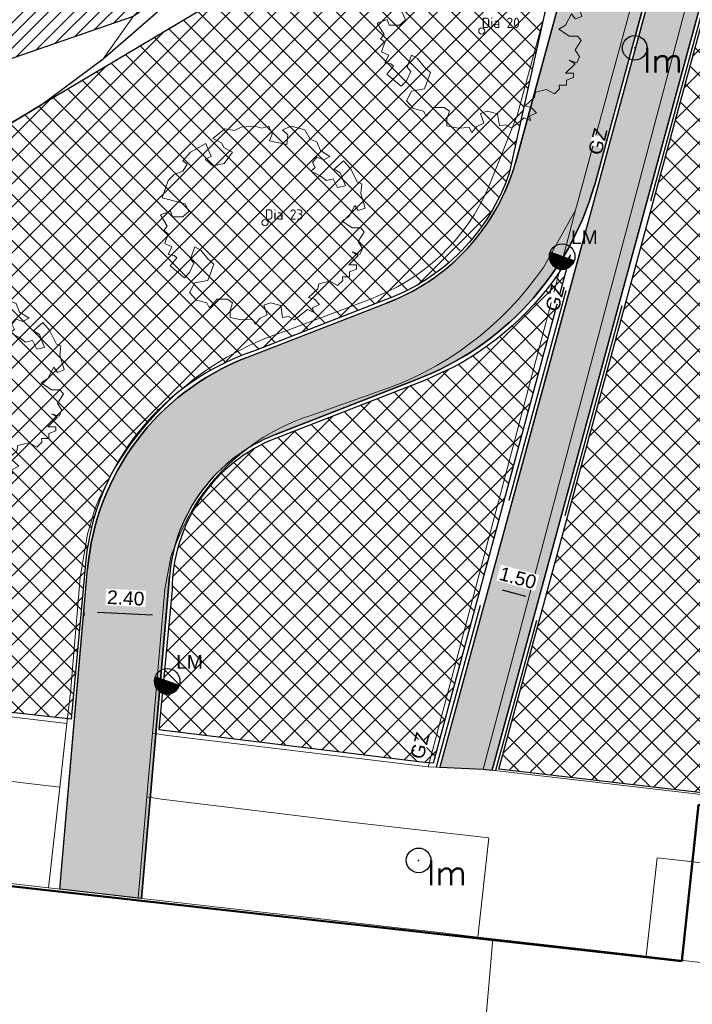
# Model space of a CAD drawing. Header units: metres. Extents: x 252743 to 254903, y 592696 to 593766.
# Tile 3 of 174: x 253637 to 253656, y 592881 to 592910. Entities that reach past the tile are written whole.
import ezdxf
from ezdxf.enums import TextEntityAlignment as Align

# ---------------------------------------------------------------- set-up
doc = ezdxf.new("R2010")
doc.units = ezdxf.units.M
doc.linetypes.add('DASHED', pattern=[19.049999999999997, 12.7, -6.35])
for name, color, linetype, lineweight in [('132034000_dwg', 8, 'Continuous', 5), ('ALGEMEEN WERKGRENS', 10, 'FENCELINE1', 50), ('B-BH-OG-TERREIN_OEVER-G', 250, 'Continuous', 18), ('B-BH-OG-WATER_MEER-G', 250, 'Continuous', 18), ('B-BH-VH-GESLOTENVERHARDING-G', 250, 'Continuous', 18), ('B-BH-VH-OPENVERHARDING-G', 250, 'Continuous', 18), ('B-WE-GR-BOOM-S2', 8, 'Continuous', 9), ('B-WE-GR-BOOM_STAMDIAMETER-T', 7, 'Continuous', 25)]:
    doc.layers.add(name, color=color, linetype=linetype, lineweight=lineweight)
for name, color, linetype in [('B-IN-LICHTMAST', 7, 'Continuous'), ('B-WATER-BOVENINSTEEK', 8, 'Continuous'), ('B-WATER-TE-BAGGEREN-WATERGANG', 140, 'Continuous'), ('N-GR-ARC-GROENVOORZIENING-N', 82, 'Continuous'), ('N-IN-TEKST 200', 7, 'Continuous'), ('N-WATER-TALUD', 7, 'Continuous'), ('N-WB-ARC-ASFALT', 8, 'Continuous'), ('N-WB-ARC-BETONTEGEL 30X30', 8, 'Continuous'), ('N-WB-BAND GAZONBAND 10x20', 7, 'DASHED'), ('N-WB-BAND TEKST 200', 7, 'Continuous'), ('N-WB-KANTVERHARDING', 2, 'Continuous'), ('N-WB-MAATVOERING-VERHARDINGEN', 7, 'Continuous')]:
    doc.layers.add(name, color=color, linetype=linetype)
doc.layers.add('N-WB-ARC-ASFALT ROOD', color=7, linetype='Continuous', true_color=0xff6666)
doc.layers.get('0').freeze()
doc.styles.add('N_STANDARD 200', font='arial.ttf', dxfattribs={"height": 0.4})
doc.styles.add('NLCS-ISO', font='txt')
doc.styles.get("Standard").update_dxf_attribs({"font": 'simplex.shx'})
doc.linetypes.add('FENCELINE1', pattern='A,6.35,-2.54,[133,ltypeshp.shx,S=2.54,R=0,X=-2.54,Y=0],-2.54,25.4', length=36.83)
doc.dimstyles.new('N_DIMENSION 200', dxfattribs={"dimtxt": 0.4, "dimasz": 0.4, "dimexe": 0.125, "dimexo": 0.125, "dimgap": 0.25, "dimtad": 1, "dimzin": 3, "dimdsep": 46, "dimtxsty": 'N_STANDARD 200', "dimcen": 0, "dimazin": 3, "dimtfac": 1, "dimtix": 1, "dimtmove": 2, "dimatfit": 3, "dimfxl": 0.125, "dimfxlon": 1, "dimtfill": 1, "dimtolj": 1, "dimtzin": 0, "dimarcsym": 0})
pattern_1 = [(45, (0, 0), (-0.3367596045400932, 0.3367596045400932), []), (135, (0, 0), (-0.3367596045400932, -0.3367596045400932), [])]

# ---------------------------------------------------------------- blocks, each defined once
blk = doc.blocks.new('B_LICHTMAST')
blk.add_circle((0, 0), 0.9000000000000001)
blk.add_point((0, 0))
blk.add_text('lm', height=1.8).set_placement((0.6, 0), align=Align.TOP_LEFT)
blk = doc.blocks.new('132034000_dwg_GWW-CAD Bgt tekening 12A-1381416-Plot dakaanzicht')
at = {"layer": 'B-BH-OG-TERREIN_OEVER-G', "color": 253, "lineweight": 9, "flags": 128}
blk.add_lwpolyline([(253593989.0811732, 592902377.1412332), (253595447, 592902173.0000001), (253599025, 592901643.0000001), (253602228, 592901460.0000001), (253605520, 592901739.0000001), (253610516, 592902418), (253615887, 592903182), (253622386, 592904548.0000001), (253627325, 592905689.0000001), (253633104, 592907375.0000001), (253639923, 592909723.0000001), (253639047, 592908486.0000001), (253637224, 592907134.0000001), (253634761, 592905658), (253632491, 592904486.0000001), (253629108, 592902803.0000001), (253619538, 592901094.0000001), (253615313, 592900823.0000002), (253615107, 592900775.0000001), (253610887, 592900162.0000001), (253607267, 592899602.0000001), (253601484, 592899527.0000001), (253593989.0811732, 592900451.6271414)], dxfattribs=at)
at = {"layer": 'B-BH-OG-WATER_MEER-G', "color": 253, "lineweight": 9, "flags": 128}
blk.add_lwpolyline([(253639923, 592909723.0000001), (253633104, 592907375.0000001), (253627325, 592905689.0000001), (253622386, 592904548.0000001), (253615887, 592903182), (253610516, 592902418), (253605520, 592901739.0000001), (253602228, 592901460.0000001), (253599025, 592901643.0000001), (253595447, 592902173.0000001), (253593989.0811732, 592902377.1412332)], dxfattribs=at)
at = {"layer": 'B-BH-VH-GESLOTENVERHARDING-G', "color": 253, "lineweight": 9, "flags": 128}
blk.add_lwpolyline([(253710229, 592875884), (253722363, 592874481), (253726394, 592874015), (253737753, 592872654), (253737548, 592871023), (253734676, 592871356), (253734297, 592868078), (253737137, 592867749), (253736965, 592866375), (253731688, 592867072), (253729936, 592867303), (253729531, 592867366), (253657389, 592875820), (253654207, 592876106), (253651817, 592876370), (253651361, 592876389), (253649893, 592876587), (253650426, 592882791), (253652597, 592882542), (253654909, 592882277), (253659600, 592881739), (253701581, 592876885), (253704362, 592876563), (253706653, 592876298)], close=True, dxfattribs=at)
at = {"layer": 'B-BH-VH-OPENVERHARDING-G', "color": 253, "lineweight": 9, "flags": 128}
for points in [[(253664917, 592948405), (253652846, 592904071.0000001), (253651905, 592902397.0000001), (253651678, 592902080.0000001), (253651437, 592901774.0000001), (253651185, 592901477.0000001), (253650920, 592901191.0000001), (253650643, 592900916.0000001), (253650356, 592900652.0000001), (253650058, 592900401.0000001), (253649750, 592900162.0000001), (253649433, 592899935.0000001), (253649106, 592899723.0000001), (253648771, 592899523), (253648428, 592899338.0000001), (253648078, 592899166.0000001), (253647721, 592899010), (253647358, 592898868.0000001), (253647028, 592898754.0000001), (253645168, 592898094), (253644868, 592897992.0000001), (253644573, 592897874.0000001), (253644285, 592897742.0000001), (253644004, 592897596.0000001), (253643731, 592897436.0000001), (253643466, 592897262), (253643210, 592897074.0000001), (253642964, 592896875), (253642728, 592896663.0000001), (253642504, 592896439.0000001), (253642291, 592896205.0000001), (253642090, 592895959.0000001), (253641901, 592895705.0000001), (253641726, 592895440.0000001), (253641563.9999999, 592895168.0000001), (253641417, 592894887.0000001), (253641283, 592894600.0000001), (253641167, 592894312.0000001), (253641030, 592893980), (253640846, 592892998.0000001), (253640483, 592888791.0000001), (253640323, 592886934.0000001), (253640068, 592883980.0000001), (253638057, 592884211.0000001), (253637445, 592884281.0000001), (253637776, 592887221.0000001), (253637984, 592889078.0000001), (253638086, 592889984.0000001), (253638368, 592893338.0000001), (253638583, 592894607), (253638812, 592895362), (253638911, 592895596.0000001), (253639072, 592895940.0000001), (253639247, 592896278.0000001), (253639436, 592896608), (253639639, 592896929.0000001), (253639855, 592897242), (253640084, 592897545.0000001), (253640326, 592897839.0000001), (253640579, 592898122.0000001), (253640845, 592898394), (253641122, 592898655.0000001), (253641409, 592898904.0000001), (253641707, 592899141.0000001), (253642014, 592899364.0000001), (253642330, 592899575.0000001), (253642655, 592899772), (253642988, 592899956), (253643329, 592900125), (253643676, 592900280.0000001), (253644030, 592900420.0000001), (253644389, 592900545.0000001), (253646855, 592901475.0000001), (253647082, 592901564.0000001), (253647366, 592901690.0000001), (253647642, 592901831.0000001), (253647911, 592901986), (253648172, 592902155), (253648424, 592902337.0000001), (253648666, 592902531), (253648897, 592902738.0000001), (253649118, 592902956.0000001), (253649327, 592903186.0000001), (253649524, 592903426), (253649708, 592903676), (253649880, 592903934), (253650037, 592904202), (253650181, 592904477), (253650310, 592904759), (253651137, 592906840.0000002), (253662703, 592949324)], [(253656120, 592910192), (253650151, 592887741), (253648543, 592887815), (253652353, 592902209), (253652846, 592904071), (253664917, 592948405)], [(253593989.0811732, 592894313.2504827), (253597735, 592893882.0000001), (253613235, 592892032.0000001), (253637984, 592889078.0000001), (253637776, 592887221.0000001), (253593989.0811732, 592892388.1159223)], [(253706653, 592876298), (253704362, 592876563), (253701581, 592876885), (253701779, 592879785), (253659152, 592884719), (253655235, 592885152), (253654909, 592882277), (253652597, 592882542), (253650426, 592882791), (253649992, 592882841), (253650317, 592885739), (253646274, 592886196), (253640744, 592886871), (253640323, 592886934), (253640483, 592888791), (253640935, 592888726), (253648543, 592887815), (253650151, 592887741), (253705715, 592881284)], [(253627685, 592885402), (253637445, 592884281), (253638057, 592884211), (253640068, 592883980), (253640441, 592883937), (253645224, 592883388), (253647308, 592883149), (253647819, 592883091), (253648882, 592882969), (253649992, 592882841), (253650426, 592882791), (253649893, 592876587)]]:
    blk.add_lwpolyline(points, dxfattribs=at)
blk = doc.blocks.new('132034000_dwg-1357416-Plot dakaanzicht')
blk.add_blockref('132034000_dwg_GWW-CAD Bgt tekening 12A-1381416-Plot dakaanzicht', (0, 0))
blk = doc.blocks.new('SGR-BOOM_06_ST')
at = {"linetype": 'Continuous', "flags": 128}
blk.add_lwpolyline([(2.697926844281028, 3.519936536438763), (2.530031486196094, 3.938911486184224), (2.197017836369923, 4.064448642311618), (1.94450365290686, 4.524361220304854), (1.273022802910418, 4.692183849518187), (0.8554126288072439, 4.524288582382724), (1.107912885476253, 4.273186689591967), (1.064270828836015, 3.811889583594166), (0.2276521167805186, 3.979701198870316), (0.3518243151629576, 4.315444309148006), (0.1839317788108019, 4.692111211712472), (-0.1504327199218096, 4.608837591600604), (-0.4861730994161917, 4.692066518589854), (-1.154910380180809, 4.649713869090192), (-1.490634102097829, 4.483188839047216), (-1.95193375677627, 4.56504461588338), (-2.538756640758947, 4.105076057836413), (-2.119756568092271, 3.896293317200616), (-1.994180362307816, 3.643818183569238), (-1.575180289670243, 3.435035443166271), (-1.994130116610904, 2.890461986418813), (-2.538667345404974, 2.766231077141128), (-2.915367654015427, 3.099211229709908), (-2.619546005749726, 3.216664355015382), (-2.873110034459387, 3.855299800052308), (-3.627802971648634, 3.434898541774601), (-4.004453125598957, 3.015887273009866), (-3.794266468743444, 2.84803387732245), (-4.004419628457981, 2.513649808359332), (-4.424759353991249, 2.345754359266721), (-4.716801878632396, 2.05367287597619), (-5.01017267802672, 1.214316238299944), (-3.88011881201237, 0.9209648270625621), (-3.712226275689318, 0.5442979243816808), (-4.004271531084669, 0.2931597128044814), (-4.506508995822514, 0.2931262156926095), (-4.602327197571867, 0.5555981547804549), (-5.093368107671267, 0.3763383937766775), (-4.757596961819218, -0.1681847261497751), (-4.925450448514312, -0.3770066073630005), (-4.716628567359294, -0.544860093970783), (-4.88446521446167, -1.006165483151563), (-4.532341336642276, -1.182198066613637), (-4.716561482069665, -1.550699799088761), (-4.424496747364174, -1.591623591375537), (-4.292786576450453, -1.70719043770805), (-4.61907625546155, -2.106831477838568), (-3.920821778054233, -2.682045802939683), (-3.668355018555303, -2.430910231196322), (-3.459575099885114, -1.969602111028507), (-3.627456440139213, -1.760802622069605), (-3.418684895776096, -1.173935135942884), (-3.123882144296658, -1.341782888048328), (-2.788119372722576, -1.760746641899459), (-2.496040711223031, -2.010481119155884), (-2.788049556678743, -2.807529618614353), (-3.418567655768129, -2.931766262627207), (-3.668290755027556, -3.394441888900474), (-3.332530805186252, -3.771097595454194), (-2.831649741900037, -3.896623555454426), (-2.768861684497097, -4.022178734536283), (-2.70607362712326, -4.147733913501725), (-2.328058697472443, -3.728722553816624), (-1.825821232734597, -3.728689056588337), (-1.574691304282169, -3.89653972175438), (-1.698860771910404, -4.27322610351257), (-1.6988383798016, -4.608960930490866), (-1.154284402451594, -4.735848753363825), (-0.6097418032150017, -4.692139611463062), (-0.4855303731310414, -4.944614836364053), (-0.2330665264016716, -4.64980644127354), (0.1012924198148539, -4.483281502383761), (-0.05880460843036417, -4.006538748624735), (0.2691206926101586, -3.89641674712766), (0.7727313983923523, -4.023307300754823), (0.8560217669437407, -4.608790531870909), (1.149445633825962, -4.565098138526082), (1.441519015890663, -4.735675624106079), (2.070647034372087, -4.232031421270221), (2.365446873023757, -4.356206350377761), (2.321760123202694, -4.14739857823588), (2.657483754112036, -3.979508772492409), (2.406348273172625, -3.728406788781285), (2.112915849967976, -3.643810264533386), (2.574182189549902, -3.226158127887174), (2.615108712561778, -2.975036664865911), (3.159645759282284, -2.848076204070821), (3.537702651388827, -3.058226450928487), (3.787439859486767, -2.807091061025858), (3.770391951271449, -2.632754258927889), (4.123163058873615, -2.632730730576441), (4.123146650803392, -2.386717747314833), (4.458873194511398, -2.262500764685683), (4.458859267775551, -2.05369007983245), (4.082181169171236, -2.05371520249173), (4.543444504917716, -1.591025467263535), (4.250006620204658, -1.424542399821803), (4.626693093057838, -1.550076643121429), (4.752232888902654, -1.256641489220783), (4.54339981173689, -0.9209205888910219), (4.835431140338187, -0.4609716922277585), (4.667549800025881, -0.2521722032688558), (4.249928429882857, -0.2522000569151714), (3.746303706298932, 0.08486595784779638), (4.082024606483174, 0.2936990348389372), (4.375415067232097, 0.8382641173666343), (4.543299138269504, 0.5885213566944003), (4.876296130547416, 0.7127381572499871), (4.667437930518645, 1.425137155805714), (4.711079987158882, 1.886434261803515), (4.499534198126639, 1.969671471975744), (4.163754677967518, 2.639753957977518), (3.828442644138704, 3.012677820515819), (3.373874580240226, 2.603955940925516), (3.662895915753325, 2.430909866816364), (3.914056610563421, 1.801765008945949), (3.537384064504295, 1.718488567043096), (3.327180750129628, 2.136095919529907), (2.991451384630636, 2.054186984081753), (2.657064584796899, 2.305283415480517), (2.238064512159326, 2.514066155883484), (2.446864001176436, 2.681947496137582), (2.321287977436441, 2.931693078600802), (2.530081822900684, 3.184190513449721), (2.865825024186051, 3.05865353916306), (3.159240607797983, 3.226540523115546)], close=True, dxfattribs=at)
blk.add_circle((0, 0), 0.15)
at = {"layer": 'B-WE-GR-BOOM_STAMDIAMETER-T', "style": 'NLCS-ISO'}
blk.add_attdef('STAMDIAMETER', text='', height=0.3, dxfattribs=at).set_placement((0, 0), align=Align.BOTTOM_LEFT)
blk = doc.blocks.new('*D1217')
at = {"layer": 'Defpoints', "color": 0, "transparency": 16777216}
for p in [(253638.4816105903, 592892.3508003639), (253640.8798599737, 592892.2261958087), (253640.8799802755, 592892.2285560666)]:
    blk.add_point(p, dxfattribs=at)
at = {"layer": 'N-WB-MAATVOERING-VERHARDINGEN', "color": 0, "lineweight": -2, "transparency": 16777216}
for p, q in [((253638.4814902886, 592892.348440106), (253638.47512733, 592892.2236021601)), ((253638.8809717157, 592892.3280786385), (253640.4803785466, 592892.2465572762)), ((253640.8798599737, 592892.2261958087), (253640.8734970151, 592892.1013578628))]:
    blk.add_line(p, q, dxfattribs=at)
at = {"layer": 'N-WB-MAATVOERING-VERHARDINGEN', "color": 0, "transparency": 16777216}
for points in [[(253638.8843652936, 592892.3946588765), (253638.8775781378, 592892.2614984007), (253638.4814902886, 592892.348440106)], [(253640.4837721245, 592892.3131375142), (253640.4769849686, 592892.1799770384), (253640.8798599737, 592892.2261958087)]]:
    blk.add_solid(points, dxfattribs=at)
at = {"layer": 'N-WB-MAATVOERING-VERHARDINGEN', "color": 0, "transparency": 16777216, "insert": (253639.7037970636, 592892.7409582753), "char_height": 0.4, "attachment_point": 5, "rotation": 357.0821735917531, "style": 'N_STANDARD 200', "bg_fill": 3, "box_fill_scale": 1.1, "bg_fill_color": 256, "bg_fill_true_color": 13158600, "bg_fill_transparency": 0}
blk.add_mtext('\\A1;2.40', dxfattribs=at)
blk = doc.blocks.new('*D1218')
at = {"layer": 'Defpoints', "color": 0, "transparency": 16777216}
for p in [(253650.3172053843, 592893.0883114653), (253651.7662294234, 592892.6938865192), (253651.7663020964, 592892.694153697)]:
    blk.add_point(p, dxfattribs=at)
at = {"layer": 'N-WB-MAATVOERING-VERHARDINGEN', "color": 0, "lineweight": -2, "transparency": 16777216}
for p, q in [((253650.3171327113, 592893.0880442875), (253650.2843244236, 592892.9674266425)), ((253650.703109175, 592892.9830577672), (253651.3802529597, 592892.7988730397)), ((253651.7662294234, 592892.6938865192), (253651.7334211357, 592892.5732688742))]:
    blk.add_line(p, q, dxfattribs=at)
at = {"layer": 'N-WB-MAATVOERING-VERHARDINGEN', "color": 0, "transparency": 16777216}
for points in [[(253650.7206069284, 592893.0473871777), (253650.6856114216, 592892.9187283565), (253650.3171327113, 592893.0880442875)], [(253651.3977507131, 592892.8632024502), (253651.3627552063, 592892.734543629), (253651.7662294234, 592892.6938865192)]]:
    blk.add_solid(points, dxfattribs=at)
at = {"layer": 'N-WB-MAATVOERING-VERHARDINGEN', "color": 0, "transparency": 16777216, "insert": (253651.160900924, 592893.3292698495), "char_height": 0.4, "attachment_point": 5, "rotation": 344.7835458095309, "style": 'N_STANDARD 200', "bg_fill": 3, "box_fill_scale": 1.1, "bg_fill_color": 256, "bg_fill_true_color": 13158600, "bg_fill_transparency": 0}
blk.add_mtext('\\A1;1.50', dxfattribs=at)
blk = doc.blocks.new('LICHTMAST-BLOCK')
h = blk.add_hatch()
h.set_pattern_fill('ANSI31', color=256, scale=0.005000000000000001)
h.set_pattern_definition([(45, (1.86005877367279e-10, -2.955857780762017e-12), (-0.01122532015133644, 0.01122532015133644), [])])
edge = h.paths.add_edge_path()
edge.add_line((0.3510195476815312, -0.1268117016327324), (-0.3510195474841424, 0.126811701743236))
edge.add_arc((-5.240252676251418e-15, -2.635669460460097e-14), 0.3732237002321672, 160.1368957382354, 245.7021214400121)
edge.add_arc((1.011077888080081e-10, 1.989453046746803e-11), 0.3732237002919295, 245.702121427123, 340.136895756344)
blk.add_lwpolyline([(0.3510195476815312, -0.1268117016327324), (-0.3510195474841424, 0.126811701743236, 0.3917206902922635), (-0.1535743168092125, -0.3401629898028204, 0.4370699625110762)], format="xyb", close=True)
blk.add_circle((1.86005877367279e-10, -2.955857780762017e-12), 0.3732237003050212)
at = {"layer": 'N-IN-TEKST 200', "style": 'N_STANDARD 200'}
blk.add_attdef('LICHTMAST', (0.2621579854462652, 0.3640731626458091), '', height=0.4, dxfattribs=at)

msp = doc.modelspace()

# ---------------------------------------------------------------- hatches: boundary and pattern name
at = {"layer": 'B-WATER-TE-BAGGEREN-WATERGANG'}
h = msp.add_hatch(dxfattribs=at)
h.set_pattern_fill('ANSI31', color=256, scale=0.08299999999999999)
h.set_pattern_definition([(45, (0, 0), (-0.1863403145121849, 0.1863403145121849), [])])
h.paths.add_polyline_path([(253567.865, 592907.246), (253568.443, 592907.36), (253579.8140653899, 592905.8967466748), (253593.427317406, 592904.1501057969), (253599.8213212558, 592903.3118619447), (253600.4729999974, 592903.2260000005), (253601.8, 592902.991), (253603.474, 592902.929), (253606.072, 592903.181), (253616.961, 592905.3430000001), (253619.822, 592906.317), (253622.742, 592907.983), (253626.5020000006, 592910.3390000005), (253628.7010000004, 592912.2660000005), (253629.5999999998, 592913.6779999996), (253630.181, 592914.947), (253629.6939999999, 592916.045), (253628.3364075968, 592919.3755166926), (253628.353, 592921.5340000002), (253628.619, 592923.611), (253632.3340000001, 592940.5740000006), (253633.3647766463, 592943.0836469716), (253634.6859999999, 592945.4739999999), (253637.8970000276, 592947.9770000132), (253641.828, 592949.813), (253646.997, 592950.754), (253649.5133419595, 592951.1473662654), (253650.983, 592951.172), (253651.6745173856, 592951.025314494), (253652.8835181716, 592950.0424209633), (253653.3729999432, 592949.173000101), (253653.368, 592947.297), (253646.8250000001, 592920.6140000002), (253645.9830000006, 592919.1730000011), (253644.6410000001, 592914.0100000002), (253643.8000000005, 592912.7710000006), (253642.6129999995, 592911.5909999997), (253639.9229999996, 592909.7229999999), (253633.1039999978, 592907.3749999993), (253627.6555099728, 592905.7854249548), (253622.3860000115, 592904.5480000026), (253615.8681586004, 592903.1793198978), (253602.2280000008, 592901.4600000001), (253599.0250000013, 592901.6429999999), (253589.236847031, 592903.0425602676), (253584.713, 592903.676), (253577.1208930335, 592904.512745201), (253569.6253835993, 592905.3388441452), (253567.773, 592905.543), (253567.457, 592905.746), (253567.285, 592906.382), (253567.315, 592906.728)])
at = {"layer": 'N-GR-ARC-GROENVOORZIENING-N'}
h = msp.add_hatch(dxfattribs=at)
h.set_pattern_fill('ANSI37', color=256, scale=0.15)
h.set_pattern_definition(pattern_1)
edge = h.paths.add_edge_path(flags=16)
edge.add_arc((253688.6698402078, 592784.8656937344), 174.2347316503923, 102.9304769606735, 105.25854692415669, ccw=False)
edge.add_arc((253650.8464449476, 592948.1681098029), 6.617455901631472, 1.5252866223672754, 100.13854102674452, ccw=False)
edge.add_line((253657.4615561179, 592948.3442540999), (253657.328911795, 592946.6391904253))
edge.add_line((253657.328911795, 592946.6391904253), (253651.4989787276, 592923.8406896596))
edge.add_arc((253631.4254984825, 592927.3930515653), 20.38538408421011, 303.48306557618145, 349.96438851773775, ccw=False)
edge.add_line((253642.6719211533, 592910.3906440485), (253637.223999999, 592907.1339999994))
edge.add_line((253637.223999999, 592907.1339999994), (253634.7609999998, 592905.6579999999))
edge.add_line((253634.7609999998, 592905.6579999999), (253629.1079999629, 592902.8029999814))
edge.add_line((253629.1079999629, 592902.8029999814), (253619.5380000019, 592901.0940000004))
edge.add_line((253619.5380000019, 592901.0940000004), (253607.267000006, 592899.6020000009))
edge.add_line((253607.267000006, 592899.6020000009), (253601.4839999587, 592899.5270000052))
edge.add_line((253601.4839999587, 592899.5270000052), (253590.8585648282, 592900.8378301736))
edge.add_line((253590.8585648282, 592900.8378301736), (253577.7541256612, 592902.454488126))
edge.add_line((253577.7541256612, 592902.454488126), (253567.6124749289, 592903.7521695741))
edge.add_arc((253568.9993954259, 592906.8181113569), 3.365047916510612, 98.9760628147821, 245.659734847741, ccw=False)
edge.add_arc((253475.9104541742, 592150.8357836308), 764.9274037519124, 81.6488871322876, 83.04959971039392, ccw=False)
edge.add_arc((253600.2276280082, 592989.8688168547), 83.27251561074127, 260.8653323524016, 280.5804538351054)
edge.add_arc((253611.6611895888, 592922.35444776), 14.85181616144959, 285.050621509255, 334.5956114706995)
edge.add_arc((253613.4278320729, 592922.5804567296), 13.38757452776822, 330.4746965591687, 372.894413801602)
edge.add_arc((253659.4134931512, 592927.8635593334), 33.01558556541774, 148.8830366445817, 183.9870336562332, ccw=False)
edge.add_arc((253648.9425040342, 592931.5698085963), 22.24875944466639, 105.98479150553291, 143.1091290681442, ccw=False)
edge = h.paths.add_edge_path()
edge.add_line((253627.4600391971, 592951.913796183), (253645.7713144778, 592956.531983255))
edge.add_line((253645.7713144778, 592956.531983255), (253653.4987677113, 592957.1479468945))
edge.add_line((253653.4987677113, 592957.1479468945), (253661.8082002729, 592954.9218046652))
edge.add_line((253661.8082002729, 592954.9218046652), (253662.2109392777, 592953.5636054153))
edge.add_line((253662.2109392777, 592953.5636054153), (253662.7253929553, 592951.7298562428))
edge.add_arc((253658.7534774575, 592950.2296084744), 4.245804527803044, -17.117870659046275, 20.692248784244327, ccw=False)
edge.add_line((253662.81119818, 592948.9799050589), (253659.2939569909, 592937.182658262))
edge.add_line((253659.2939569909, 592937.182658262), (253652.3563909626, 592911.6997294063))
edge.add_line((253652.3563909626, 592911.6997294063), (253650.9025068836, 592905.1476285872))
edge.add_arc((253645.2562484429, 592907.0540951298), 5.959433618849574, 289.91974605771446, 341.3426788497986, ccw=False)
edge.add_line((253647.2866488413, 592901.4512098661), (253643.4665744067, 592899.962378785))
edge.add_arc((253645.7708756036, 592893.0572087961), 7.279503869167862, 108.4541975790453, 173.7583834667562)
edge.add_line((253638.5345227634, 592893.8486468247), (253638.1076484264, 592889.2040589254))
edge.add_line((253638.1076484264, 592889.2040589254), (253632.8795842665, 592889.7879625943))
edge.add_line((253632.8795842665, 592889.7879625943), (253559.9522374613, 592898.1769253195))
edge.add_line((253559.9522374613, 592898.1769253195), (253564.0780318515, 592914.2688563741))
edge.add_line((253564.0780318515, 592914.2688563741), (253595.8439932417, 592909.4385415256))
edge.add_line((253595.8439932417, 592909.4385415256), (253611.583921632, 592910.1209197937))
edge.add_line((253611.583921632, 592910.1209197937), (253618.4216554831, 592913.5475677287))
edge.add_line((253618.4216554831, 592913.5475677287), (253627.5328885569, 592951.9876965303))
h = msp.add_hatch(dxfattribs=at)
h.set_pattern_fill('ANSI37', color=256, scale=0.15)
h.set_pattern_definition(pattern_1)
h.paths.add_polyline_path([(253650.6083680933, 592887.7455394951), (253656.6573052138, 592909.9620903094), (253683.073032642, 592902.8195165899), (253696.6188581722, 592899.1388803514), (253709.4838713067, 592895.789223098), (253705.677694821, 592881.33867165)])
edge = h.paths.add_edge_path(flags=16)
edge.add_line((253667.8395167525, 592902.6620779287), (253662.7193629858, 592903.5900909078))
edge.add_arc((253662.6465717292, 592899.0594928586), 4.53118276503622, 89.07953145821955, 244.9356486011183)
edge.add_line((253660.727, 592894.955), (253665.5072226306, 592893.937216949))
edge.add_line((253665.5072226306, 592893.937216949), (253682.5410547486, 592890.7491303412))
edge.add_line((253682.5410547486, 592890.7491303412), (253698.4850730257, 592888.2871528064))
edge.add_arc((253699.8208030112, 592892.421495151), 4.344762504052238, 252.0953092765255, 433.8837791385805)
edge.add_line((253701.026851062, 592896.5955111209), (253684.441004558, 592899.4308488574))
edge.add_line((253684.441004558, 592899.4308488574), (253667.8395167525, 592902.6620779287))
h = msp.add_hatch(dxfattribs=at)
h.set_pattern_fill('ANSI37', color=256, scale=0.15)
h.set_pattern_definition(pattern_1)
edge = h.paths.add_edge_path()
edge.add_line((253648.3446245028, 592887.9540641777), (253648.6986726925, 592887.9257804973))
edge.add_line((253648.6986726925, 592887.9257804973), (253652.6959543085, 592902.769859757))
edge.add_arc((253645.1043320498, 592907.2377717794), 8.808800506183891, 298.18014310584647, 329.5218303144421, ccw=False)
edge.add_line((253649.2642467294, 592899.4731033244), (253648.434513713, 592899.0982944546))
edge.add_line((253648.434513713, 592899.0982944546), (253643.907005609, 592897.3360965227))
edge.add_arc((253645.868357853, 592892.9422425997), 4.811741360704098, 114.0552869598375, 179.5525473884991)
edge.add_line((253641.0567632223, 592892.9798196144), (253640.6723536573, 592888.9027824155))
edge.add_line((253640.6723536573, 592888.9027824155), (253648.3446245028, 592887.9540641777))
at = {"layer": 'N-WB-ARC-ASFALT ROOD'}
h = msp.add_hatch(color=256, dxfattribs=at)
h.dxf.hatch_style = 1
edge = h.paths.add_edge_path()
edge.add_line((253681.795198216, 593060.7059606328), (253684.1282167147, 593060.142150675))
edge.add_line((253684.1282167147, 593060.142150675), (253682.5989554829, 593054.1359466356))
edge.add_line((253682.5989554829, 593054.1359466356), (253682.1889293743, 593052.5565142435))
edge.add_line((253682.1889293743, 593052.5565142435), (253680.6620729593, 593047.0858704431))
edge.add_line((253680.6620729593, 593047.0858704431), (253679.1054187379, 593041.5084627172))
edge.add_line((253679.1054187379, 593041.5084627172), (253678.549143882, 593039.5153600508))
edge.add_line((253678.549143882, 593039.5153600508), (253677.9928690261, 593037.5222573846))
edge.add_line((253677.9928690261, 593037.5222573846), (253676.8855549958, 593033.5548112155))
edge.add_line((253676.8855549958, 593033.5548112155), (253674.8652522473, 593026.2635190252))
edge.add_line((253674.8652522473, 593026.2635190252), (253672.5949240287, 593018.0106704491))
edge.add_line((253672.5949240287, 593018.0106704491), (253669.1808892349, 593004.990021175))
edge.add_line((253669.1808892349, 593004.990021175), (253667.7481913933, 592999.5260569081))
edge.add_line((253667.7481913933, 592999.5260569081), (253666.2847002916, 592994.0059281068))
edge.add_line((253666.2847002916, 592994.0059281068), (253664.0826329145, 592985.5608251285))
edge.add_line((253664.0826329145, 592985.5608251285), (253663.1593980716, 592982.0452766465))
edge.add_line((253663.1593980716, 592982.0452766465), (253662.2369665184, 592978.516837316))
edge.add_line((253662.2369665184, 592978.516837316), (253660.006828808, 592969.9547469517))
edge.add_arc((253666.0676338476, 592968.4498053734), 6.244854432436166, 166.0550773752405, 177.3909185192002)
edge.add_arc((253671.3733736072, 592968.3499073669), 11.5505111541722, 178.0939806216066, 204.17029611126)
edge.add_line((253660.8354667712, 592963.6205493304), (253661.3879641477, 592962.4570251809))
edge.add_line((253661.3879641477, 592962.4570251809), (253661.9203218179, 592961.4069519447))
edge.add_line((253661.9203218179, 592961.4069519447), (253662.3882558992, 592960.3836082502))
edge.add_line((253662.3882558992, 592960.3836082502), (253663.0665735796, 592958.6907580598))
edge.add_line((253663.0665735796, 592958.6907580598), (253663.7417722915, 592956.9366841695))
edge.add_line((253663.7417722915, 592956.9366841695), (253664.4567925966, 592954.6718779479))
edge.add_line((253664.4567925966, 592954.6718779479), (253665.1018604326, 592952.5979883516))
edge.add_arc((253657.4625816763, 592950.2228209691), 8.000000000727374, -15.185234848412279, 17.271260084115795, ccw=False)
edge.add_line((253665.1832539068, 592948.1272970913), (253663.8743140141, 592943.3046863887))
edge.add_line((253663.8743140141, 592943.3046863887), (253662.2023406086, 592937.1479015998))
edge.add_line((253662.2023406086, 592937.1479015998), (253660.5501915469, 592931.0761358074))
edge.add_line((253660.5501915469, 592931.0761358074), (253657.2588915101, 592918.9803731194))
edge.add_line((253657.2588915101, 592918.9803731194), (253654.956477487, 592910.5188371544))
edge.add_line((253654.956477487, 592910.5188371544), (253653.3995344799, 592904.7976819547))
edge.add_arc((253645.1249373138, 592907.1613335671), 8.605568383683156, 290.78435530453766, 344.05792668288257, ccw=False)
edge.add_line((253648.1786378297, 592899.1157931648), (253644.0813659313, 592897.5188260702))
edge.add_arc((253645.8607225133, 592892.9533151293), 4.89999999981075, 111.2927906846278, 175.0684615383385)
edge.add_line((253640.9788616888, 592893.3745453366), (253640.167268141, 592883.9685562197))
edge.add_line((253640.167268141, 592883.9685562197), (253637.7819840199, 592884.2424560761))
edge.add_line((253637.7819840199, 592884.2424560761), (253638.1915143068, 592888.9887203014))
edge.add_line((253638.1915143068, 592888.9887203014), (253638.4442218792, 592891.9174827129))
edge.add_line((253638.4442218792, 592891.9174827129), (253638.5877461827, 592893.5808621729))
edge.add_arc((253645.8607225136, 592892.9533151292), 7.300000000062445, 111.2927906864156, 175.0684615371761, ccw=False)
edge.add_line((253643.20984434, 592899.7549946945), (253647.4177918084, 592901.3949949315))
edge.add_arc((253645.1253727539, 592907.1610918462), 6.205083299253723, 291.6812147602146, 344.0589684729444)
edge.add_line((253651.0918387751, 592905.4568788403), (253652.6889135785, 592911.326242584))
edge.add_line((253652.6889135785, 592911.326242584), (253654.5364483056, 592918.1160644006))
edge.add_line((253654.5364483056, 592918.1160644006), (253656.4453742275, 592925.1315032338))
edge.add_line((253656.4453742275, 592925.1315032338), (253659.3110641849, 592935.6631180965))
edge.add_line((253659.3110641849, 592935.6631180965), (253661.5581123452, 592943.933343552))
edge.add_line((253661.5581123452, 592943.933343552), (253662.8670522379, 592948.7559542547))
edge.add_arc((253657.4582230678, 592950.2233490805), 5.604344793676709, 344.8212266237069, 377.9019312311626)
edge.add_line((253662.7912281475, 592951.9460612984), (253661.8304349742, 592955.0193743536))
edge.add_arc((253611.1297324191, 592938.4890565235), 53.32740990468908, 18.05789785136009, 23.07416480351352)
edge.add_line((253660.1908595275, 592959.3892587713), (253659.9351419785, 592959.9796275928))
edge.add_arc((253868.7138842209, 593063.3533541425), 232.9692910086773, 205.8811838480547, 206.3416364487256, ccw=False)
edge.add_arc((253671.5954013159, 592968.3678242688), 14.1718472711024, 178.2170799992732, 208.2464669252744, ccw=False)
edge.add_arc((253666.0513985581, 592968.4530680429), 8.628317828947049, 166.063415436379, 177.6374467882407, ccw=False)
edge.add_line((253657.677073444, 592970.5311795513), (253658.7306129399, 592974.5766835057))
edge.add_line((253658.7306129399, 592974.5766835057), (253659.6422416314, 592978.076667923))
edge.add_line((253659.6422416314, 592978.076667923), (253660.8501072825, 592982.7005672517))
edge.add_line((253660.8501072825, 592982.7005672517), (253663.3876386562, 592992.4074131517))
edge.add_line((253663.3876386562, 592992.4074131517), (253664.8461752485, 592997.9454542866))
edge.add_line((253664.8461752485, 592997.9454542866), (253665.6668127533, 593001.0448688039))
edge.add_line((253665.6668127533, 593001.0448688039), (253666.7235345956, 593005.0800491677))
edge.add_line((253666.7235345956, 593005.0800491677), (253668.8186469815, 593013.0706142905))
edge.add_line((253668.8186469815, 593013.0706142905), (253670.2820787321, 593018.6524817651))
edge.add_line((253670.2820787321, 593018.6524817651), (253671.9966548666, 593024.896403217))
edge.add_line((253671.9966548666, 593024.896403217), (253674.297867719, 593033.2109778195))
edge.add_line((253674.297867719, 593033.2109778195), (253678.7619207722, 593049.2054380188))
edge.add_line((253678.7619207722, 593049.2054380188), (253680.3137236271, 593054.8874395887))
edge.add_line((253680.3137236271, 593054.8874395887), (253681.795198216, 593060.7059606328))
at = {"layer": 'N-WB-ARC-BETONTEGEL 30X30'}
h = msp.add_hatch(dxfattribs=at)
h.set_pattern_fill('AR-B88', color=256, scale=0.002, angle=255.05, style=0)
h.set_pattern_definition([(255.05, (0, 0), (0.3926438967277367, -0.1048414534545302), []), (345.05, (0, 0), (0.4450646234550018, 0.0914804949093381), [0.4064, -0.4064])])
edge = h.paths.add_edge_path()
edge.add_line((253665.1973514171, 592952.6276779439), (253665.1973514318, 592952.6276778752))
edge.add_line((253665.1973514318, 592952.6276778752), (253665.1973514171, 592952.6276779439))
edge.add_arc((253657.4625816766, 592950.222820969), 8.100000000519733, -15.185234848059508, 17.27126008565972, ccw=False)
edge.add_line((253665.2797623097, 592948.1011030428), (253663.970822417, 592943.2784923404))
edge.add_line((253663.970822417, 592943.2784923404), (253662.3119490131, 592937.1698509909))
edge.add_line((253662.3119490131, 592937.1698509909), (253660.6544268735, 592931.0783387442))
edge.add_line((253660.6544268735, 592931.0783387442), (253658.9935585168, 592924.9745289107))
edge.add_line((253658.9935585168, 592924.9745289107), (253657.3532448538, 592918.9462590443))
edge.add_line((253657.3532448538, 592918.9462590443), (253655.0203434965, 592910.3726799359))
edge.add_line((253655.0203434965, 592910.3726799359), (253653.281828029, 592903.9835114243))
edge.add_line((253653.281828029, 592903.9835114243), (253652.7019906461, 592901.852567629))
edge.add_line((253652.7019906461, 592901.852567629), (253648.8781221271, 592887.7995777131))
edge.add_line((253648.8781221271, 592887.7995777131), (253650.151, 592887.741))
edge.add_line((253650.151, 592887.741), (253650.4108198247, 592887.7108067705))
edge.add_line((253650.4108198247, 592887.7108067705), (253658.7832785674, 592918.4916346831))
edge.add_line((253658.7832785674, 592918.4916346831), (253665.3989835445, 592942.8138657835))
edge.add_line((253665.3989835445, 592942.8138657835), (253668.683181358, 592954.9140451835))
edge.add_line((253668.683181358, 592954.9140451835), (253665.8820723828, 592955.4776760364))
edge.add_line((253665.8820723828, 592955.4776760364), (253665.1973514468, 592952.6276778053))

# ---------------------------------------------------------------- linework, layer by layer
at = {"layer": 'ALGEMEEN WERKGRENS', "ltscale": 0.3}
msp.add_lwpolyline([(253983.948, 592985.9839999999), (253988.3556754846, 592968.3210774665, 0.1289465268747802), (253974.2677038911, 592955.2513071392), (253970.4203707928, 592946.8602480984, -0.0837852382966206), (253948.4487089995, 592913.7152736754, -0.09025934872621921), (253907.2532639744, 592881.5882848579, -0.1560295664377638), (253824.2295635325, 592866.9065797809), (253796.7617162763, 592870.0570945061), (253704.005946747, 592881.265993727), (253656.434998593, 592886.7029763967), (253655.9515545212, 592882.1394631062), (253632.2405569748, 592884.7764323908), (253632.8421086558, 592889.3994335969), (253559.1310829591, 592897.4088580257), (253563.3458551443, 592914.7948538), (253595.547573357, 592909.7371527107), (253609.7425976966, 592910.3525542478), (253615.993630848, 592914.9373029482), (253624.6652026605, 592952.4976242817), (253653.9359214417, 592964.3409799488), (253680.3966956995, 593069.4514968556), (253685.7321312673, 593068.0886558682)], format="xyb", dxfattribs=at)
at = {"layer": 'B-WATER-BOVENINSTEEK'}
msp.add_lwpolyline([(253634.6859999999, 592945.4739999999), (253637.8970000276, 592947.9770000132), (253641.828, 592949.813), (253646.997, 592950.754), (253649.5133419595, 592951.1473662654), (253650.983, 592951.172), (253651.6745173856, 592951.025314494), (253652.8835181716, 592950.0424209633), (253653.3729999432, 592949.173000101), (253653.368, 592947.297), (253646.8250000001, 592920.6140000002), (253645.9830000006, 592919.1730000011), (253644.6410000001, 592914.0100000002), (253643.8000000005, 592912.7710000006), (253642.6129999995, 592911.5909999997), (253639.9229999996, 592909.7229999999), (253633.1039999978, 592907.3749999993)], dxfattribs=at)
msp.add_lwpolyline([(253634.7610000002, 592905.6580000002), (253637.2239999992, 592907.1339999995), (253639.0469999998, 592908.4859999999), (253642.6129999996, 592911.5909999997), (253643.8000000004, 592912.7710000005), (253644.6410000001, 592914.0100000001), (253646.9710000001, 592921.1910000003), (253653.457, 592948.22, 0.4617478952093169), (253650.247, 592951.1595000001), (253649.511, 592951.147), (253644.2549960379, 592950.3249991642), (253641.828, 592949.813), (253637.8969999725, 592947.9769999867), (253636.3372554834, 592946.8151694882)], format="xyb", dxfattribs=at)
at = {"layer": 'N-GR-ARC-GROENVOORZIENING-N'}
msp.add_lwpolyline([(253627.4600391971, 592951.913796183), (253645.7713144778, 592956.531983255), (253653.4987677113, 592957.1479468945), (253661.8082002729, 592954.9218046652), (253662.2109392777, 592953.5636054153), (253662.7253929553, 592951.7298562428, -0.1664910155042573), (253662.81119818, 592948.9799050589), (253659.2939569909, 592937.182658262), (253652.3563909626, 592911.6997294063), (253650.9025068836, 592905.1476285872, -0.228217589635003), (253647.2866488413, 592901.4512098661), (253643.4665744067, 592899.962378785, 0.2929139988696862), (253638.5345227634, 592893.8486468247), (253638.1076484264, 592889.2040589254), (253632.8795842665, 592889.7879625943), (253559.9522374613, 592898.1769253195), (253564.0780318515, 592914.2688563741), (253595.8439932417, 592909.4385415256), (253611.583921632, 592910.1209197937), (253618.4216554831, 592913.5475677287), (253627.5328885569, 592951.9876965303)], format="xyb", dxfattribs=at)
msp.add_lwpolyline([(253650.6083680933, 592887.7455394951), (253656.6573052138, 592909.9620903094), (253683.073032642, 592902.8195165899), (253696.6188581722, 592899.1388803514), (253709.4838713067, 592895.789223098), (253705.677694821, 592881.33867165)], close=True, dxfattribs=at)
msp.add_lwpolyline([(253648.3446245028, 592887.9540641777), (253648.6986726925, 592887.9257804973), (253652.6959543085, 592902.769859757, -0.1376128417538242), (253649.2642467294, 592899.4731033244), (253648.434513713, 592899.0982944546), (253643.907005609, 592897.3360965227, 0.2938289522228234), (253641.0567632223, 592892.9798196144), (253640.6723536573, 592888.9027824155)], format="xyb", close=True, dxfattribs=at)
at = {"layer": 'N-WATER-TALUD'}
msp.add_lwpolyline([(253642.8155919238, 592952.9583159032, -0.0101584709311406), (253649.6815812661, 592954.6822340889, -0.4589617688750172), (253657.4615561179, 592948.3442540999), (253657.328911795, 592946.6391904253), (253651.4989787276, 592923.8406896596, -0.2056403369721), (253642.6719211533, 592910.3906440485), (253637.223999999, 592907.1339999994), (253634.7609999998, 592905.6579999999), (253629.1079999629, 592902.8029999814), (253619.5380000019, 592901.0940000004), (253607.267000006, 592899.6020000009), (253601.4839999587, 592899.5270000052), (253590.8585648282, 592900.8378301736), (253577.7541256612, 592902.454488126), (253567.6124749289, 592903.7521695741, -0.7445877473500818), (253568.4743745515, 592910.1419495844, -0.006111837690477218), (253587.0076592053, 592907.6523691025, 0.08623626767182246), (253615.5177956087, 592908.0120967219, 0.219612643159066), (253625.07687131, 592915.9829544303, 0.1872339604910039), (253626.4778115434, 592925.5679619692, -0.154379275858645), (253631.1483842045, 592944.9255787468, -0.1634173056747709)], format="xyb", close=True, dxfattribs=at)
at = {"layer": 'N-WB-ARC-ASFALT'}
msp.add_lwpolyline([(253654.956477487, 592910.5188371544), (253653.3995344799, 592904.7976819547, -0.2367289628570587), (253648.1786378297, 592899.1157931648), (253644.0813659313, 592897.5188260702, 0.2856863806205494), (253640.9788616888, 592893.3745453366), (253640.167268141, 592883.9685562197), (253640.167268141, 592883.9685562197), (253640.167268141, 592883.9685562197), (253637.7819840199, 592884.2424560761), (253638.1915143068, 592888.9887203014), (253638.4442218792, 592891.9174827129), (253638.5877461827, 592893.5808621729, -0.2856863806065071), (253643.20984434, 592899.7549946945), (253647.4177918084, 592901.3949949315, 0.232604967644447), (253651.0918387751, 592905.4568788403), (253652.6889135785, 592911.326242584)], format="xyb", dxfattribs=at)
at = {"layer": 'N-WB-ARC-BETONTEGEL 30X30'}
msp.add_lwpolyline([(253665.1973514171, 592952.6276779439), (253665.1973514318, 592952.6276778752), (253665.1973514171, 592952.6276779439, -0.1425725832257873), (253665.2797623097, 592948.1011030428), (253663.970822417, 592943.2784923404), (253662.3119490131, 592937.1698509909), (253660.6544268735, 592931.0783387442), (253658.9935585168, 592924.9745289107), (253657.3532448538, 592918.9462590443), (253655.0203434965, 592910.3726799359), (253653.281828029, 592903.9835114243), (253652.7019906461, 592901.852567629), (253648.8781221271, 592887.7995777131), (253650.151, 592887.741), (253650.4108198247, 592887.7108067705), (253658.7832785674, 592918.4916346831), (253665.3989835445, 592942.8138657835), (253668.683181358, 592954.9140451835), (253665.8820723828, 592955.4776760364), (253665.1973514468, 592952.6276778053)], format="xyb", dxfattribs=at)
at = {"layer": 'N-WB-BAND GAZONBAND 10x20', "ltscale": 0.5}
msp.add_lwpolyline([(253664.3538936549, 592955.0036826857), (253665.1018604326, 592952.5979883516, -0.142572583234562), (253665.1832539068, 592948.1272970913), (253662.5653741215, 592938.4820756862), (253648.7757679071, 592887.8042880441)], format="xyb", dxfattribs=at)
msp.add_lwpolyline([(253668.8077006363, 592954.9910533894), (253668.8077006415, 592954.9910533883), (253667.9130301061, 592951.6947617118), (253664.2060169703, 592938.0367768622), (253650.5090362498, 592887.6993932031)], dxfattribs=at)
at = {"layer": 'N-WB-KANTVERHARDING'}
for p, q in [((253643.20984434, 592899.7549946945), (253647.4177918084, 592901.3949949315)), ((253644.0813659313, 592897.5188260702), (253648.1786378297, 592899.1157931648)), ((253637.7819840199, 592884.2424560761), (253638.5877461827, 592893.5808621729)), ((253640.167268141, 592883.9685562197), (253640.9788616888, 592893.3745453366))]:
    msp.add_line(p, q, dxfattribs=at)
for points in [[(253664.4493846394, 592955.033372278), (253665.1973514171, 592952.6276779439, -0.142572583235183), (253665.2797623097, 592948.1011030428), (253662.6618825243, 592938.4558816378), (253648.8781221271, 592887.7995777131)], [(253662.0621100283, 592954.291132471), (253662.810076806, 592951.8854381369, -0.1425725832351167), (253662.8670522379, 592948.7559542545), (253660.2491724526, 592939.1107328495), (253651.0918387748, 592905.4568788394)], [(253647.3269937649, 592901.3596074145, 0.2367289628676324), (253651.0918387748, 592905.4568788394)], [(253648.1786378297, 592899.1157931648, 0.2367289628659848), (253653.3995344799, 592904.7976819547, 0.2367289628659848)]]:
    msp.add_lwpolyline(points, format="xyb", dxfattribs=at)
msp.add_lwpolyline([(253668.7094447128, 592955.0108089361), (253667.8165217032, 592951.7209557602), (253664.1095085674, 592938.0629709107), (253650.4125446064, 592887.7256489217)], dxfattribs=at)
for radius in [7.3, 4.9]:
    msp.add_arc((253645.8607225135, 592892.9533151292), radius, 111.2927906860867, 175.0684615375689, dxfattribs=at)

# ---------------------------------------------------------------- block references
at = {"layer": '132034000_dwg', "color": 253, "lineweight": 9, "xscale": 0.001, "yscale": 0.001, "zscale": 0.001}
msp.add_blockref('132034000_dwg-1357416-Plot dakaanzicht', (0, 0), dxfattribs=at)
at = {"layer": 'B-IN-LICHTMAST', "xscale": 0.4, "yscale": 0.4, "zscale": 0.4}
for p in [(253654.5749081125, 592908.8093040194, -0.56556), (253648.2611952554, 592885.0781348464, -0.44784)]:
    msp.add_blockref('B_LICHTMAST', p, dxfattribs=at)
at = {"layer": 'B-WE-GR-BOOM-S2'}
ref = msp.add_blockref('SGR-BOOM_06_ST', (253650.106052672, 592909.3024887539, -0.6584099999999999), dxfattribs=dict(at, xscale=0.6, yscale=0.6, zscale=0.6))
ref.add_attrib('STAMDIAMETER', 'Dia 20', dxfattribs={"layer": 'B-WE-GR-BOOM_STAMDIAMETER-T', "height": 0.3, "style": 'NLCS-ISO'}).set_placement((253650.106052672, 592909.3024887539, -0.6584099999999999), align=Align.BOTTOM_LEFT)
ref = msp.add_blockref('SGR-BOOM_06_ST', (253643.7717025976, 592903.70406874, -0.69462), dxfattribs=dict(at, xscale=0.6, yscale=0.6, zscale=0.6))
ref.add_attrib('STAMDIAMETER', 'Dia 23', dxfattribs={"layer": 'B-WE-GR-BOOM_STAMDIAMETER-T', "height": 0.3, "style": 'NLCS-ISO'}).set_placement((253643.7717025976, 592903.70406874, -0.69462), align=Align.BOTTOM_LEFT)
ref = msp.add_blockref('SGR-BOOM_06_ST', (253634.9814318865, 592898.9788649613, -0.58301), dxfattribs=dict(at, xscale=0.6, yscale=0.6, zscale=0.6))
ref.add_attrib('STAMDIAMETER', 'Dia 16', dxfattribs={"layer": 'B-WE-GR-BOOM_STAMDIAMETER-T', "height": 0.3, "style": 'NLCS-ISO'}).set_placement((253634.9814318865, 592898.9788649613, -0.58301), align=Align.BOTTOM_LEFT)
at = {"layer": 'N-IN-TEKST 200'}
for p in [(253652.4545351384, 592902.7160097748), (253640.9153088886, 592890.3110826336)]:
    msp.add_blockref('LICHTMAST-BLOCK', p, dxfattribs=at).add_auto_attribs({'LICHTMAST': 'LM'})

# ---------------------------------------------------------------- next in the draw order: texts
at = {"layer": 'N-WB-BAND TEKST 200', "char_height": 0.4, "width": 0.3142646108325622, "attachment_point": 8, "rotation": 75.50015578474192, "style": 'N_STANDARD 200', "bg_fill": 3, "box_fill_scale": 1, "bg_fill_color": 256, "bg_fill_transparency": 0}
for insert in [(253653.6944490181, 592906.0269563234), (253652.4452358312, 592901.4580362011), (253648.4956010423, 592888.3813484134)]:
    msp.add_mtext('GZ', dxfattribs=dict(at, insert=insert))

# ---------------------------------------------------------------- next in the draw order: dimensions: what is measured, and where the dimension line sits
at = {"layer": 'N-WB-MAATVOERING-VERHARDINGEN'}
for p1, p2, distance, picture, middle in [((253650.3172053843, 592893.0883114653), (253651.7663020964, 592892.694153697), -0.00027688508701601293, '*D1218', (253651.160900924, 592893.3292698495)), ((253638.4816105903, 592892.3508003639), (253640.8799802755, 592892.2285560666), -0.002363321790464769, '*D1217', (253639.7037970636, 592892.7409582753))]:
    dim = msp.add_aligned_dim(p1=p1, p2=p2, distance=distance, dimstyle='N_DIMENSION 200', override={"dimfxl": 0.0125}, dxfattribs=at)
    dim.commit()
    dim.dimension.update_dxf_attribs({"geometry": picture, "text_midpoint": middle})

doc.saveas('drawing.dxf')
